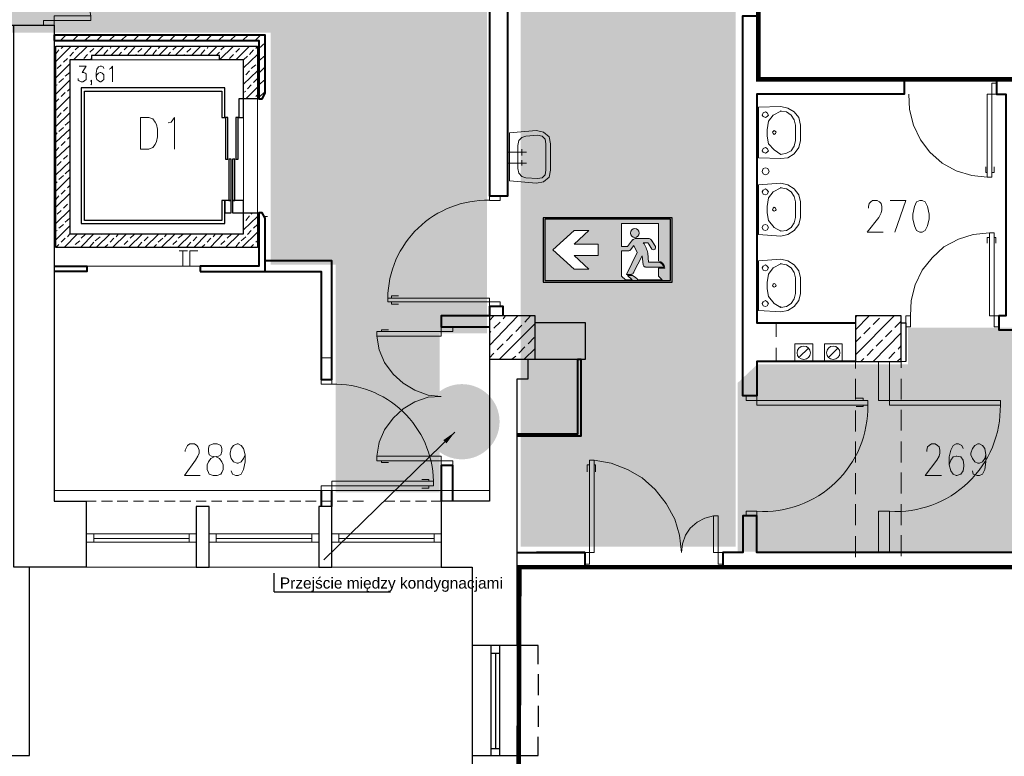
# Model space of a CAD drawing. Header units: millimetres. Extents: x 1 to 17496, y 1 to 30809.
# Tile 123 of 256: x 3914 to 4984, y 20658 to 21458. Entities that reach past the tile are written whole.
import ezdxf
from ezdxf.enums import TextEntityAlignment as Align

# ---------------------------------------------------------------- set-up
doc = ezdxf.new("R2010")
doc.units = ezdxf.units.MM
doc.linetypes.add('BORDER', pattern=[1.75, 0.5, -0.25, 0.5, -0.25, 0, -0.25])
doc.linetypes.add('CENTER', pattern=[2, 1.25, -0.25, 0.25, -0.25])
for name, color, linetype, lineweight in [('0_Przyz_Sala chorych', 5, 'BORDER', 40), ('2DA_SYM', 252, 'Continuous', 25), ('CPCOLOR_255', 255, 'Continuous', 0), ('N_SSP_ewakuacja', 4, 'CENTER', 40)]:
    doc.layers.add(name, color=color, linetype=linetype, lineweight=lineweight)
for name, color, linetype in [('CP_WIPEOUT', 255, 'Continuous'), ('CPCOLOR_green', 114, 'Continuous'), ('PDF _Geometria', 7, 'Continuous'), ('SSP_pomoce', 7, 'Continuous')]:
    doc.layers.add(name, color=color, linetype=linetype)
doc.styles.add('CP_ATTR', font='ARIAL.TTF')
doc.dimstyles.new('ISO-CP', dxfattribs={"dimtxt": 2.5, "dimasz": 2.5, "dimexe": 1.25, "dimexo": 0.625, "dimtad": 1, "dimtxsty": 'Standard', "dimcen": 2.5, "dimadec": 0, "dimazin": 0, "dimtfac": 1, "dimtmove": 0, "dimatfit": 3, "dimfxl": 1, "dimarcsym": 0})

# ---------------------------------------------------------------- blocks, each defined once
blk = doc.blocks.new('ISO_7010_E0B5')
blk.add_wipeout([(-1, 0), (1, 0), (1, 1), (-1, 1)]).dxf.layer = 'CP_WIPEOUT'
at = {"layer": 'CPCOLOR_green'}
h = blk.add_hatch(color=256, dxfattribs=at)
h.paths.add_polyline_path([(0.975, 0.975), (-0.975, 0.975), (-0.975, 0.025), (0.975, 0.025)])
h.paths.add_polyline_path([(-0.151, 0.411), (-0.524, 0.411), (-0.292, 0.2), (-0.52, 0.2), (-0.85, 0.5), (-0.52, 0.8), (-0.292, 0.8), (-0.524, 0.589), (-0.151, 0.589)], flags=16)
h.paths.add_polyline_path([(0.215, 0.488), (0.33, 0.488, 0.26429), (0.353, 0.501), (0.405, 0.567), (0.457, 0.46), (0.292, 0.121), (0.367, 0.121, 0.234795), (0.401, 0.149), (0.535, 0.409), (0.55, 0.27, 0.398067), (0.585, 0.235), (0.868, 0.232, 0.330088), (0.778, 0.312), (0.63, 0.312), (0.619, 0.449, 0.104561), (0.55, 0.612), (0.619, 0.612, -0.028533), (0.685, 0.511, 0.779844), (0.74, 0.552), (0.674, 0.657, 0.237785), (0.626, 0.678), (0.426, 0.678, 0.136468), (0.384, 0.654), (0.305, 0.553), (0.215, 0.553), (0.215, 0.909), (0.785, 0.909), (0.785, 0.326, -0.385257), (0.884, 0.215), (0.785, 0.215), (0.785, 0.094), (0.844, 0.035), (0.467, 0.035, 0.099951), (0.384, 0.104), (0.305, 0.104), (0.377, 0.035), (0.274, 0.035), (0.215, 0.094)], flags=16)
h.paths.add_polyline_path([(0.352, 0.762, -1), (0.489, 0.762, -1)], flags=0)
at = {"layer": 'CPCOLOR_255'}
for p, q in [((-0.52, 0.8), (-0.85, 0.5)), ((-0.292, 0.8), (-0.524, 0.589)), ((-0.292, 0.8), (-0.52, 0.8)), ((0.215, 0.909), (0.785, 0.909)), ((0.215, 0.553), (0.215, 0.909)), ((0.785, 0.909), (0.785, 0.326)), ((0.305, 0.553), (0.384, 0.654)), ((0.426, 0.678), (0.626, 0.678)), ((0.55, 0.612), (0.619, 0.612)), ((0.74, 0.552), (0.674, 0.657)), ((0.74, 0.552), (0.678, 0.653)), ((-0.52, 0.2), (-0.85, 0.5)), ((-0.151, 0.589), (-0.524, 0.589)), ((-0.151, 0.411), (-0.151, 0.589)), ((0.215, 0.553), (0.305, 0.553)), ((0.215, 0.094), (0.215, 0.488)), ((0.215, 0.488), (0.329, 0.488)), ((0.457, 0.46), (0.292, 0.121)), ((0.405, 0.567), (0.353, 0.501)), ((0.405, 0.567), (0.457, 0.46)), ((-0.524, 0.411), (-0.151, 0.411)), ((-0.292, 0.2), (-0.524, 0.411)), ((0.535, 0.409), (0.401, 0.149)), ((0.535, 0.409), (0.55, 0.27)), ((0.63, 0.312), (0.619, 0.449)), ((0.778, 0.312), (0.63, 0.312)), ((-0.292, 0.2), (-0.52, 0.2)), ((0.585, 0.235), (0.868, 0.232)), ((0.785, 0.215), (0.785, 0.094)), ((0.884, 0.215), (0.785, 0.215)), ((0.215, 0.094), (0.274, 0.035)), ((0.274, 0.035), (0.377, 0.035)), ((0.292, 0.121), (0.367, 0.121)), ((0.377, 0.035), (0.305, 0.104)), ((0.305, 0.104), (0.384, 0.104)), ((0.467, 0.035), (0.844, 0.035)), ((0.785, 0.094), (0.844, 0.035))]:
    blk.add_line(p, q, dxfattribs=at)
blk.add_circle((0.42, 0.762), 0.0683, dxfattribs=at)
for centre, radius, start, end in [((0.449, 0.592), 0.0892, 104.9277, 136.0118), ((0.198, 0.367), 0.429, 10.9645, 34.8414), ((-0.23, -0.013), 1.055, 29.8123, 36.3497), ((0.63, 0.62), 0.0583, 40.0868, 93.5896), ((0.329, 0.515), 0.0273, 269.0715, 330.1454), ((0.707, 0.539), 0.0356, 230.5484, 22.3431), ((0.769, 0.211), 0.101, 11.9581, 85.0279), ((0.773, 0.216), 0.111, 359.6634, 83.9416), ((0.586, 0.271), 0.0357, 180.8278, 267.6512), ((0.357, 0.17), 0.0493, 281.9564, 334.8101), ((0.254, -0.136), 0.273, 38.7677, 61.5989)]:
    blk.add_arc(centre, radius, start, end, dxfattribs=at)
at = {"layer": 'CPCOLOR_green'}
blk.add_lwpolyline([(-0.975, 0.025), (0.975, 0.025), (0.975, 0.975), (-0.975, 0.975)], close=True, dxfattribs=at)
at = {"layer": 'Defpoints'}
blk.add_lwpolyline([(-1, 0), (1, 0), (1, 1), (-1, 1)], close=True, dxfattribs=at)
at = {"linetype": 'ByBlock', "style": 'CP_ATTR', "flags": 9}
for tag in ['NAME', 'NUMBER', 'OTHER']:
    blk.add_attdef(tag, text='', height=0.00005, dxfattribs=at).set_placement((-0.032, 0.018), align=Align.MIDDLE_LEFT)
blk = doc.blocks.new('CPELDDS28_zfcpn1o')
for q in [(0, 1.7), (10.5, 0)]:
    blk.add_line((0, 0), q)
at = {"linetype": 'ByBlock', "style": 'CP_ATTR', "flags": 12}
blk.add_attdef('TYPESIZE', (0.5, 0.3), '', height=1, dxfattribs=at)
at = {"linetype": 'ByBlock', "style": 'CP_ATTR', "flags": 9}
blk.add_attdef('VAL', text='', height=0.00005, rotation=270, dxfattribs=at).set_placement((0.732, 0.092), align=Align.MIDDLE_LEFT)

msp = doc.modelspace()

# ---------------------------------------------------------------- hatches: boundary and pattern name
at = {"layer": 'N_SSP_ewakuacja', "lineweight": 60, "transparency": 33554457}
h = msp.add_hatch(color=51, dxfattribs=at)
h.dxf.hatch_style = 1
h.paths.add_polyline_path([(4531.7, 22301.6), (4458.3, 22299.8), (4458.3, 20885.2), (4691.7, 20885.2), (4691.7, 22301.6)])
h = msp.add_hatch(color=51, dxfattribs=at)
h.dxf.hatch_style = 1
h.paths.add_polyline_path([(4421.7, 21117), (4421.7, 21257.8), (4421.7, 21594.8), (3927.7, 21594.8), (3927.7, 21735.7), (3650.2, 21735.7), (3650.2, 21784.9), (3687.7, 21784.9), (3687.7, 21884.1), (3506, 21884.1), (3506, 21741.5), (2204.8, 21741.5), (2204.8, 21874.1), (2030.6, 21874.1), (2027.5, 21851.1), (2027.5, 21324), (2247.3, 21324), (2247.3, 21443.5), (4187, 21443.5), (4187, 21191.7), (4257.4, 21191.7), (4257.4, 20944.2), (4370.5, 20944.2), (4370.5, 21117)])
at = {"layer": 'N_SSP_ewakuacja', "lineweight": 60, "transparency": 33554687}
h = msp.add_hatch(color=256, dxfattribs=at)
h.dxf.hatch_style = 1
h.set_gradient(color1=(255, 255, 127), color2=(255, 255, 127), centered=1)
h.paths.add_polyline_path([(4715.5, 21083.4), (4694, 21063.1), (4694, 20879.7), (5175.8, 20879.7), (5175.8, 21123), (4879.1, 21123), (4879.1, 21083.4)])
at = {"layer": 'SSP_pomoce', "transparency": 33554687}
h = msp.add_hatch(color=5, dxfattribs=at)
h.dxf.hatch_style = 1
h.set_gradient(color1=(0, 0, 255), color2=(0, 0, 255), centered=1, tint=0.492993)
h.paths.add_polyline_path([(4435.5, 21021, 1), (4353.8, 21021, 1)])

# ---------------------------------------------------------------- linework, layer by layer
at = {"layer": '0_Przyz_Sala chorych', "ltscale": 500, "const_width": 5}
for points in [[(4716.4, 21894.2), (5438.5, 21894.2), (5438.5, 21392.8), (4716.4, 21392.8)], [(4456.9, 20863), (5148.3, 20863), (5148.3, 20175.5), (5002.1, 20184.8), (4918.4, 20193.8), (4820, 20208.1), (4722.5, 20227.6), (4641.2, 20247.5), (4587.9, 20262.3), (4528.5, 20281.8), (4476.6, 20299.8), (4455.2, 20306.4)]]:
    msp.add_lwpolyline(points, close=True, dxfattribs=at)
at = {"layer": 'PDF _Geometria', "lineweight": 40}
for points in [[(4424.4, 21894), (4424.4, 21621.9), (4207.1, 21621.9), (4207.1, 21601.7), (4424.4, 21601.7), (4424.4, 21266.5), (4444.6, 21266.5), (4444.6, 21894)], [(4821.9, 21086.3), (4714.9, 21086.3), (4714.9, 21049.2), (4699.8, 21049.2), (4699.8, 21461.9), (4714.9, 21461.9), (4714.9, 21392), (4874.9, 21392), (4874.9, 21376.8), (4714.9, 21376.8), (4714.9, 21128.4), (4821.9, 21128.4)], [(5319.6, 21135.9), (5000.4, 21135.9), (5000.4, 21376.8), (5089.7, 21376.8), (5089.7, 21392), (4975.2, 21392), (4975.2, 21376.8), (4985.3, 21376.8), (4985.3, 21135.9), (4977.7, 21135.9), (4977.7, 21120.8), (5148.7, 21120.8), (5148.7, 21039.1), (5163, 21039.1), (5163, 21120.8), (5325.5, 21120.8)], [(4181, 21184), (4241.6, 21184), (4241.6, 21066.9), (4253.4, 21066.9), (4253.4, 21195.7), (4181, 21195.7)], [(3951.9, 21189.9), (3987.2, 21189.9), (3987.2, 21184), (3951.9, 21184)], [(4439.5, 21135.9), (4439.5, 21146.1), (4424.4, 21146.1), (4424.4, 21135.9), (4372.1, 21135.9), (4372.1, 21124.2), (4424.4, 21124.2)], [(4454.7, 21007.9), (4520.4, 21007.9), (4520.4, 21088.8), (4523.7, 21088.8), (4523.7, 21005.4), (4454.7, 21005.4)], [(4384.8, 20934.7), (4384.8, 20973.4), (4372.1, 20973.4), (4372.1, 20934.7)], [(4241.6, 20946.4), (4241.6, 20928.8)], [(4253.4, 20928.8), (4253.4, 20946.4)], [(4454.7, 20879.1), (4528, 20879.1), (4475.7, 20879.1)], [(4528, 20879.1), (4528, 20863.9)], [(4454.7, 20863.9), (4528, 20863.9), (4475.7, 20863.9)]]:
    msp.add_lwpolyline(points, dxfattribs=at)
at = {"layer": 'PDF _Geometria', "lineweight": 18}
for points in [[(3991.5, 21461.9), (3951.9, 21461.9), (3951.9, 21451.8), (3940.1, 21451.8), (3940.1, 21456.8), (3991.5, 21456.8), (3991.5, 21461.9), (3989.8, 21471.2), (3984.7, 21479.6), (3978.8, 21487.2), (3970.4, 21492.2), (3961.1, 21495.6), (3951.9, 21496.4), (3970.4, 21498.1), (3988.9, 21504), (4005.8, 21513.3), (4020.9, 21525.1), (4032.7, 21539.4), (4042.8, 21555.4), (4049.6, 21573.1), (4052.1, 21591.6)], [(3951.9, 21455.2), (3951.9, 21451.8)], [(3958.6, 21434.9), (3964.5, 21440.8)], [(3972.1, 21434.9), (3978, 21440.8)], [(3984.7, 21434.9), (3991.5, 21440.8)], [(3998.2, 21434.9), (4004.1, 21440.8)], [(4011.7, 21434.9), (4017.6, 21440.8)], [(4024.3, 21434.9), (4031, 21440.8)], [(4037.8, 21434.9), (4043.7, 21440.8)], [(4051.3, 21434.9), (4057.1, 21440.8)], [(4063.9, 21434.9), (4070.6, 21440.8)], [(4077.4, 21434.9), (4083.3, 21440.8)], [(4090.8, 21434.9), (4096.7, 21440.8)], [(4103.5, 21434.9), (4110.2, 21440.8)], [(4116.9, 21434.9), (4122.8, 21440.8)], [(4130.4, 21434.9), (4136.3, 21440.8)], [(4143.1, 21434.9), (4149, 21440.8)], [(4156.5, 21434.9), (4162.4, 21440.8)], [(4170, 21434.9), (4175.9, 21440.8)], [(3953.6, 21412.2), (3970.4, 21429)], [(3959.5, 21426.5), (3962, 21429)], [(3972.9, 21413.9), (3988.1, 21429)], [(3974.6, 21424.8), (3978.8, 21429)], [(3992.3, 21413.9), (4131.3, 21413.9), (4146.4, 21429)], [(3995.7, 21418.9), (4005.8, 21429)], [(4012.5, 21426.5), (4014.2, 21429)], [(4013.4, 21418.9), (4023.5, 21429)], [(4027.7, 21424.8), (4031.9, 21429)], [(4031, 21418.9), (4040.3, 21429)], [(4048.7, 21418.9), (4058, 21429)], [(4064.7, 21426.5), (4067.3, 21429)], [(4065.6, 21418.9), (4075.7, 21429)], [(4080.7, 21424.8), (4084.9, 21429)], [(4083.3, 21418.9), (4093.4, 21429)], [(4100.9, 21418.9), (4111.1, 21429)], [(4117.8, 21426.5), (4119.5, 21429)], [(4118.6, 21418.9), (4128.7, 21429)], [(4132.9, 21424.8), (4137.2, 21429)], [(4149, 21413.9), (4164.1, 21429)], [(4170.8, 21426.5), (4172.5, 21429)], [(4174.2, 21426.5), (4181, 21432.4)], [(4424.4, 21433.3), (4424.4, 21421.5)], [(3953.6, 21420.6), (3956.9, 21424.8)], [(3968.7, 21418.1), (3972.9, 21422.3)], [(3983.9, 21415.6), (3988.1, 21419.8)], [(3990.6, 21422.3), (3994.8, 21426.5)], [(4005.8, 21419.8), (4010, 21424.8)], [(4021.8, 21418.9), (4025.1, 21422.3)], [(4039.5, 21418.9), (4041.1, 21419.8)], [(4042.8, 21422.3), (4047, 21426.5)], [(4058.8, 21419.8), (4063, 21424.8)], [(4074.8, 21418.9), (4078.2, 21422.3)], [(4092.5, 21418.9), (4093.4, 21419.8)], [(4095.9, 21422.3), (4100.1, 21426.5)], [(4111.1, 21419.8), (4115.3, 21424.8)], [(4127.9, 21418.9), (4131.3, 21422.3)], [(4142.2, 21415.6), (4146.4, 21419.8)], [(4149, 21422.3), (4153.2, 21426.5)], [(4157.4, 21405.5), (4172.5, 21419.8)], [(4157.4, 21413.9), (4161.6, 21418.1)], [(4164.1, 21419.8), (4168.3, 21424.8)], [(4174.2, 21413), (4181, 21418.9)], [(4424.4, 21401.2), (4424.4, 21424)], [(4424.4, 21416.4), (4424.4, 21402.9)], [(3953.6, 21394.5), (3968.7, 21409.7)], [(3955.2, 21404.6), (3959.5, 21408.8)], [(3962, 21411.4), (3966.2, 21415.6)], [(3978.8, 21407.1), (3986.4, 21407.1), (3982.2, 21400.4), (3983.9, 21400.4), (3985.6, 21399.6), (3986.4, 21398.7), (3986.4, 21392.8), (3984.7, 21391.1), (3983, 21390.3), (3981.3, 21390.3), (3978.8, 21391.1), (3978, 21392), (3978, 21393.7)], [(3990.6, 21413.9), (3992.3, 21415.6)], [(4005.8, 21404.6), (4004.9, 21406.3), (4003.2, 21407.1), (4001.6, 21407.1), (3999.9, 21406.3), (3998.2, 21403.8), (3997.4, 21399.6), (3997.4, 21395.4), (3998.2, 21392.8), (3999.9, 21391.1), (4001.6, 21390.3), (4002.4, 21390.3), (4004.1, 21391.1), (4005.8, 21392.8), (4005.8, 21397.9), (4004.1, 21399.6), (4002.4, 21400.4), (4001.6, 21400.4), (3999.9, 21399.6), (3998.2, 21397.9), (3997.4, 21395.4)], [(4011.7, 21403.8), (4013.4, 21404.6), (4015, 21407.1), (4015, 21390.3)], [(4165.8, 21404.6), (4170.8, 21408.8)], [(4174.2, 21399.6), (4181, 21406.3)], [(4714.9, 21415.6), (4714.9, 21397.9)], [(3963.7, 21396.2), (3968.7, 21400.4)], [(4157.4, 21387.8), (4172.5, 21402.1)], [(4159.9, 21397.9), (4164.1, 21402.1)], [(3953.6, 21376.8), (3968.7, 21392)], [(3953.6, 21386.1), (3955.2, 21386.9)], [(3956.9, 21389.5), (3962, 21393.7)], [(3992.3, 21391.1), (3992.3, 21390.3), (3991.5, 21391.1), (3992.3, 21392), (3992.3, 21387.8), (3991.5, 21386.9)], [(4159.9, 21371.8), (4172.5, 21384.4)], [(4161.6, 21382.7), (4165.8, 21386.9)], [(4168.3, 21389.5), (4172.5, 21393.7)], [(4174.2, 21386.9), (4181, 21392.8)], [(4424.4, 21367.6), (4424.4, 21390.3)], [(3953.6, 21359.1), (3968.7, 21374.3)], [(3959.5, 21374.3), (3963.7, 21378.5)], [(3966.2, 21380.2), (3968.7, 21382.7)], [(4157.4, 21378.5), (4159.9, 21380.2)], [(4170.8, 21374.3), (4172.5, 21376)], [(4174.2, 21373.5), (4181, 21379.4)], [(4880, 21376.8), (4880.8, 21360), (4885.1, 21343.1), (4892.6, 21327.1), (4902.7, 21313.7), (4916.2, 21301.9), (4931.4, 21293.4), (4948.2, 21288.4), (4965.1, 21286.7)], [(3953.6, 21368.4), (3956.9, 21371.8)], [(3962, 21358.3), (3966.2, 21362.5)], [(3968.7, 21365), (3968.7, 21365.9)], [(4157.4, 21371.8), (4157.4, 21248)], [(4172.5, 21371.8), (4172.5, 21248)], [(4741, 21363.3), (4716.6, 21362.5)], [(3953.6, 21341.5), (3968.7, 21356.6)], [(3955.2, 21351.6), (3959.5, 21356.6)], [(4741, 21312), (4741, 21311.1), (4746.9, 21312.8), (4752, 21315.3), (4755.4, 21320.4), (4757, 21326.3), (4757, 21343.1), (4755.4, 21349), (4752, 21354.1), (4746.9, 21357.5), (4741, 21358.3), (4732.6, 21354.1), (4727.6, 21347.3), (4725.9, 21338.1), (4725.9, 21331.3), (4727.6, 21322.9), (4733.5, 21316.2), (4741, 21311.1)], [(4741, 21358.3), (4741, 21359.1)], [(3963.7, 21343.1), (3968.7, 21347.3)], [(4075.7, 21345.7), (4079, 21346.5), (4082.4, 21351.6), (4082.4, 21317)], [(3953.6, 21324.6), (3968.7, 21338.9)], [(3953.6, 21333), (3955.2, 21334.7)], [(3956.9, 21336.4), (3962, 21340.6)], [(3966.2, 21328), (3968.7, 21330.5)], [(3953.6, 21306.9), (3968.7, 21321.2)], [(3959.5, 21321.2), (3963.7, 21325.4)], [(3953.6, 21315.3), (3956.9, 21318.7)], [(3962, 21306.1), (3966.2, 21310.3)], [(3968.7, 21312), (3968.7, 21312.8)], [(4444.6, 21313.7), (4464.8, 21313.7)], [(4459.7, 21317), (4459.7, 21310.3)], [(3953.6, 21289.2), (3968.7, 21303.6)], [(3955.2, 21299.3), (3959.5, 21303.6)], [(4444.6, 21301.9), (4464.8, 21301.9)], [(4459.7, 21299.3), (4459.7, 21305.2)], [(3956.9, 21284.2), (3962, 21288.4)], [(3963.7, 21290.1), (3968.7, 21295.1)], [(4965.1, 21291.8), (4963.4, 21291.8), (4963.4, 21297.7)], [(4970.1, 21291.8), (4972.6, 21291.8), (4972.6, 21297.7)], [(3953.6, 21271.5), (3968.7, 21286.7)], [(3953.6, 21280), (3955.2, 21281.7)], [(3966.2, 21274.9), (3968.7, 21277.4)], [(4424.4, 21264.8), (4424.4, 21287.5)], [(4741, 21280), (4716.6, 21278.3)], [(3953.6, 21253.9), (3968.7, 21269)], [(3953.6, 21262.3), (3956.9, 21266.5)], [(3959.5, 21268.2), (3963.7, 21272.4)], [(4741, 21228.6), (4741, 21227.8), (4746.9, 21228.6), (4752, 21232), (4755.4, 21237), (4757, 21242.9), (4757, 21259.8), (4755.4, 21265.7), (4752, 21270.7), (4746.9, 21274.1), (4741, 21274.9), (4732.6, 21270.7), (4727.6, 21264), (4725.9, 21254.7), (4725.9, 21248), (4727.6, 21239.5), (4733.5, 21232), (4741, 21227.8)], [(4741, 21274.9), (4741, 21275.8)], [(3962, 21253), (3966.2, 21257.2)], [(3968.7, 21259.8), (3968.7, 21260.6)], [(4836.2, 21253), (4836.2, 21254.7), (4837, 21258.1), (4838.7, 21259.8), (4840.4, 21261.4), (4845.5, 21261.4), (4848, 21259.8), (4849.7, 21258.1), (4850.5, 21254.7), (4850.5, 21251.3), (4849.7, 21248), (4847.2, 21242.9), (4834.5, 21226.9), (4852.2, 21226.9)], [(4864.8, 21226.9), (4876.6, 21261.4), (4859.8, 21261.4)], [(3953.6, 21236.2), (3968.7, 21251.3)], [(3955.2, 21246.3), (3959.5, 21250.5)], [(4157.4, 21247.1), (4158.2, 21248)], [(4165.8, 21246.3), (4167.5, 21248)], [(3956.9, 21231.1), (3962, 21235.3)], [(3963.7, 21237.9), (3968.7, 21242.1)], [(4157.4, 21229.4), (4172.5, 21243.8)], [(4159.9, 21239.5), (4164.1, 21244.6)], [(4168.3, 21231.1), (4172.5, 21235.3)], [(4181, 21243.8), (4183.5, 21243.8)], [(3953.6, 21218.5), (3968.7, 21233.6)], [(3953.6, 21227.8), (3955.2, 21228.6)], [(3962.8, 21210.1), (3977.1, 21225.2)], [(3966.2, 21221.9), (3968.7, 21225.2)], [(3980.5, 21210.1), (3994.8, 21225.2)], [(3981.3, 21220.2), (3985.6, 21224.4)], [(3997.4, 21210.1), (4012.5, 21225.2)], [(4003.2, 21224.4), (4004.1, 21225.2)], [(4015, 21210.1), (4030.2, 21225.2)], [(4019.2, 21221.9), (4021.8, 21225.2)], [(4032.7, 21210.1), (4047.9, 21225.2)], [(4034.4, 21220.2), (4038.6, 21224.4)], [(4050.4, 21210.1), (4065.6, 21225.2)], [(4056.3, 21224.4), (4056.3, 21225.2)], [(4068.1, 21210.1), (4083.3, 21225.2)], [(4071.5, 21221.9), (4074, 21225.2)], [(4085.8, 21210.1), (4100.9, 21225.2)], [(4086.6, 21220.2), (4091.7, 21224.4)], [(4103.5, 21210.1), (4117.8, 21225.2)], [(4109.4, 21224.4), (4109.4, 21225.2)], [(4121.2, 21210.1), (4135.5, 21225.2)], [(4124.5, 21221.9), (4127.1, 21225.2)], [(4138, 21210.1), (4153.2, 21225.2)], [(4139.7, 21220.2), (4143.9, 21224.4)], [(4155.7, 21210.1), (4172.5, 21226.9)], [(4161.6, 21224.4), (4165.8, 21228.6)], [(4881.7, 21135.9), (4882.5, 21152.8), (4886.7, 21169.6), (4894.3, 21185.6), (4905.3, 21199.1), (4917.9, 21210.9), (4933.9, 21219.3), (4949.9, 21224.4), (4967.6, 21226.1)], [(3953.6, 21210.1), (3956.9, 21213.4)], [(3959.5, 21216), (3963.7, 21220.2)], [(3974.6, 21213.4), (3979.7, 21217.6)], [(3990.6, 21210.9), (3994.8, 21216)], [(3996.5, 21217.6), (4001.6, 21221.9)], [(4006.6, 21210.1), (4010, 21213.4)], [(4012.5, 21216), (4016.7, 21220.2)], [(4027.7, 21213.4), (4031.9, 21217.6)], [(4042.8, 21210.9), (4047, 21216)], [(4049.6, 21217.6), (4053.8, 21221.9)], [(4059.7, 21210.1), (4063, 21213.4)], [(4064.7, 21216), (4069.8, 21220.2)], [(4080.7, 21213.4), (4084.9, 21217.6)], [(4095.9, 21210.9), (4100.1, 21216)], [(4102.6, 21217.6), (4106.8, 21221.9)], [(4111.9, 21210.1), (4115.3, 21213.4)], [(4117.8, 21216), (4122, 21220.2)], [(4132.9, 21213.4), (4137.2, 21217.6)], [(4149, 21210.9), (4153.2, 21216)], [(4154.8, 21217.6), (4159.9, 21221.9)], [(4165, 21210.1), (4168.3, 21213.4)], [(4170.8, 21216), (4172.5, 21217.6)], [(4967.6, 21221), (4965.1, 21221), (4965.1, 21215.1)], [(4972.6, 21221), (4974.3, 21221), (4974.3, 21215.1)], [(3971.2, 21210.1), (3972.9, 21210.9)], [(4024.3, 21210.1), (4025.1, 21210.9)], [(4076.5, 21210.1), (4078.2, 21210.9)], [(4087.5, 21206.7), (4096.7, 21206.7)], [(4091.7, 21206.7), (4091.7, 21189.9)], [(4107.7, 21189.9), (4099.3, 21189.9), (4099.3, 21206.7), (4107.7, 21206.7)], [(4129.6, 21210.1), (4131.3, 21210.9)], [(4741, 21197.4), (4716.6, 21195.7)], [(4741, 21146.1), (4741, 21145.2), (4746.9, 21146.1), (4752, 21149.4), (4755.4, 21154.5), (4757, 21160.4), (4757, 21177.2), (4755.4, 21183.1), (4752, 21188.2), (4746.9, 21191.5), (4741, 21192.4), (4732.6, 21188.2), (4727.6, 21181.4), (4725.9, 21172.2), (4725.9, 21165.4), (4727.6, 21157), (4733.5, 21149.4), (4741, 21145.2)], [(4741, 21192.4), (4741, 21193.2)], [(3987.2, 21189.9), (4110.2, 21189.9)], [(4120.3, 21184), (4110.2, 21184)], [(4237.4, 21184), (4219.7, 21184)], [(4253.4, 21184), (4254.2, 21184)], [(4318.2, 21155.3), (4318.2, 21157.8), (4325.8, 21157.8)], [(4318.2, 21151.1), (4318.2, 21148.6), (4325.8, 21148.6)], [(4424.4, 21135.9), (4424.4, 21151.1)], [(4424.4, 21130.9), (4429.4, 21135.9)], [(4424.4, 21103.9), (4455.5, 21135.9)], [(4429.4, 21122.5), (4436.2, 21129.2)], [(4435.3, 21088.8), (4474.1, 21127.5)], [(4439.5, 21132.6), (4442, 21135.9)], [(4463.1, 21129.2), (4469, 21135.9)], [(4756.2, 21128.4), (4736, 21128.4), (4736, 21113.2)], [(4790.7, 21128.4), (4768, 21128.4)], [(4777.3, 21128.4), (4794.9, 21128.4)], [(4821.9, 21128.4), (4801.7, 21128.4)], [(4821.9, 21135.9), (4821.9, 21113.2)], [(4821.9, 21120.8), (4837, 21135.9)], [(4821.9, 21093.8), (4864, 21135.9)], [(4821.9, 21134.3), (4823.6, 21135.9)], [(4841.3, 21126.7), (4848, 21133.4)], [(4864.8, 21123.3), (4871.6, 21130.1)], [(4871.6, 21135.9), (4871.6, 21113.2)], [(4253.4, 21124.2), (4253.4, 21125)], [(4302.2, 21114.1), (4372.1, 21114.1), (4372.1, 21124.2), (4384.8, 21124.2), (4384.8, 21119.1), (4302.2, 21119.1), (4302.2, 21114.1), (4304.8, 21098.9), (4310.7, 21085.4), (4319.9, 21072.8), (4330.9, 21062.7), (4343.5, 21055.1), (4357.8, 21050), (4372.1, 21048.4), (4357.8, 21047.5), (4343.5, 21042.5), (4330.9, 21034.9), (4319.9, 21024.8), (4310.7, 21012.1), (4304.8, 20998.7), (4302.2, 20983.5), (4302.2, 20978.5), (4384.8, 20978.5), (4384.8, 20973.4), (4372.1, 20973.4), (4372.1, 20983.5), (4302.2, 20983.5)], [(4307.3, 21119.1), (4307.3, 21120.8), (4314.9, 21120.8)], [(4372.1, 21120.8), (4372.1, 21124.2), (4372.1, 21125)], [(4424.4, 21117.4), (4426, 21119.1)], [(4453, 21119.1), (4459.7, 21125.8)], [(4831.2, 21116.6), (4837.9, 21123.3)], [(4841.3, 21086.3), (4871.6, 21117.4)], [(4854.7, 21113.2), (4861.5, 21119.9)], [(4372.1, 21114.9), (4372.1, 21114.1)], [(4442.9, 21109), (4449.6, 21115.7)], [(4466.5, 21105.6), (4473.2, 21112.4)], [(4821.9, 21107.3), (4827.8, 21113.2)], [(4844.6, 21103.1), (4851.4, 21109.8)], [(4424.4, 21081.2), (4424.4, 21098.9)], [(4424.4, 21090.5), (4429.4, 21095.5)], [(4432.8, 21098.9), (4439.5, 21105.6)], [(4456.4, 21095.5), (4463.1, 21102.3)], [(4462.3, 21088.8), (4474.1, 21100.6)], [(4736, 21101.4), (4736, 21086.3), (4749.5, 21086.3)], [(4761.2, 21091.3), (4770.5, 21100.6)], [(4793.3, 21091.3), (4802.5, 21100.6)], [(4821.9, 21101.4), (4821.9, 21078.7)], [(4834.5, 21093), (4841.3, 21099.7)], [(4858.1, 21089.6), (4864.8, 21096.4)], [(4868.2, 21099.7), (4871.6, 21103.9)], [(4871.6, 21102.3), (4871.6, 21079.5)], [(4253.4, 21090.5), (4241.6, 21090.5), (4253.4, 21090.5)], [(4448.8, 21088.8), (4453, 21092.2)], [(4761.2, 21086.3), (4784, 21086.3)], [(4794.9, 21086.3), (4817.7, 21086.3)], [(4819.4, 21086.3), (4801.7, 21086.3)], [(4827.8, 21086.3), (4831.2, 21089.6)], [(4829.5, 21086.3), (4852.2, 21086.3)], [(4853.9, 21086.3), (4854.7, 21086.3)], [(4863.2, 21086.3), (4876.6, 21086.3)], [(4867.4, 21086.3), (4871.6, 21090.5)], [(4253.4, 21064.4), (4253.4, 21065.2), (4253.4, 21066.9)], [(4821.9, 21067.7), (4821.9, 21045)], [(4871.6, 21067.7), (4871.6, 21045)], [(4520.4, 21045.8), (4520.4, 21039.9)], [(4830.3, 21044.1), (4830.3, 21046.7), (4822.7, 21046.7)], [(4424.4, 21020.6), (4424.4, 21038.3)], [(4520.4, 21037.4), (4520.4, 21031.5)], [(4821.9, 21033.2), (4821.9, 21010.5)], [(4830.3, 21039.1), (4830.3, 21037.4), (4822.7, 21037.4)], [(4871.6, 21034), (4871.6, 21011.3)], [(4520.4, 21029), (4520.4, 21023.1)], [(4520.4, 21020.6), (4520.4, 21014.7)], [(4520.4, 21012.1), (4520.4, 21007.9), (4516.2, 21007.9)], [(4504.4, 21007.9), (4498.5, 21007.9)], [(4512.8, 21007.9), (4506.9, 21007.9)], [(4821.9, 20999.5), (4821.9, 20976.8)], [(4871.6, 20999.5), (4871.6, 20976.8)], [(4094.2, 20988.6), (4094.2, 20990.2), (4095.9, 20993.6), (4096.7, 20995.3), (4099.3, 20997), (4104.3, 20997), (4106.8, 20995.3), (4107.7, 20993.6), (4109.4, 20990.2), (4109.4, 20986.9), (4107.7, 20983.5), (4105.2, 20979.3), (4093.4, 20962.5), (4110.2, 20962.5)], [(4159.1, 20985.2), (4157.4, 20981), (4154.8, 20977.6), (4151.5, 20975.9), (4150.6, 20975.9), (4146.4, 20977.6), (4143.9, 20981), (4143.1, 20985.2), (4143.1, 20986.9), (4143.9, 20991.9), (4146.4, 20995.3), (4150.6, 20997), (4151.5, 20997), (4154.8, 20995.3), (4157.4, 20991.9), (4159.1, 20985.2), (4159.1, 20977.6), (4157.4, 20969.2), (4154.8, 20964.1), (4151.5, 20962.5), (4149, 20962.5), (4145.6, 20964.1), (4143.9, 20967.5)], [(4304.8, 20998.7), (4304.8, 20997.8)], [(4899.4, 20988.6), (4899.4, 20990.2), (4900.2, 20993.6), (4901.9, 20995.3), (4904.4, 20997), (4908.6, 20997), (4911.2, 20995.3), (4912.8, 20993.6), (4913.7, 20990.2), (4913.7, 20986.9), (4912.8, 20983.5), (4910.3, 20979.3), (4897.7, 20962.5), (4915.4, 20962.5)], [(4939, 20991.9), (4937.3, 20995.3), (4933.9, 20997), (4931.4, 20997), (4928, 20995.3), (4925.5, 20990.2), (4923.8, 20982.7), (4923.8, 20974.2), (4925.5, 20967.5), (4928, 20964.1), (4931.4, 20962.5), (4932.2, 20962.5), (4936.4, 20964.1), (4939, 20967.5), (4939.8, 20972.6), (4939.8, 20974.2), (4939, 20979.3), (4936.4, 20982.7), (4932.2, 20983.5), (4931.4, 20983.5), (4928, 20982.7), (4925.5, 20979.3), (4923.8, 20974.2)], [(4963.4, 20985.2), (4962.5, 20981), (4960, 20977.6), (4956.6, 20975.9), (4955, 20975.9), (4951.6, 20977.6), (4949.1, 20981), (4947.4, 20985.2), (4947.4, 20986.9), (4949.1, 20991.9), (4951.6, 20995.3), (4955, 20997), (4956.6, 20997), (4960, 20995.3), (4962.5, 20991.9), (4963.4, 20985.2), (4963.4, 20977.6), (4962.5, 20969.2), (4960, 20964.1), (4956.6, 20962.5), (4954.1, 20962.5), (4949.9, 20964.1), (4949.1, 20967.5)], [(4307.3, 20978.5), (4307.3, 20976.8), (4314.9, 20976.8)], [(4372.1, 20983.5), (4372.1, 20982.7)], [(4667.8, 20918.7), (4667.8, 20879.1), (4677.9, 20879.1), (4677.9, 20866.4), (4672.8, 20866.4), (4672.8, 20918.7), (4667.8, 20918.7), (4658.5, 20916.1), (4650.1, 20911.9), (4642.5, 20905.2), (4637.4, 20897.6), (4634.1, 20888.3), (4633.2, 20879.1), (4630.7, 20897.6), (4625.7, 20915.3), (4616.4, 20932.1), (4604.6, 20947.3), (4590.3, 20959.9), (4574.3, 20969.2), (4556.6, 20975.9), (4538.1, 20979.3)], [(4372.1, 20976.8), (4372.1, 20973.4)], [(4533, 20974.2), (4530.5, 20974.2), (4530.5, 20966.7)], [(4538.1, 20974.2), (4539.7, 20974.2), (4539.7, 20966.7)], [(4358.7, 20956.6), (4358.7, 20958.2), (4351.1, 20958.2)], [(4821.9, 20965), (4821.9, 20942.2)], [(4871.6, 20965.8), (4871.6, 20943.1)], [(4424.4, 20946.4), (3951.9, 20946.4)], [(4038.6, 20946.4), (4056.3, 20946.4)], [(4219.7, 20946.4), (4237.4, 20946.4)], [(4253.4, 20954), (4253.4, 20952.3)], [(4253.4, 20947.3), (4253.4, 20946.4)], [(4358.7, 20951.5), (4358.7, 20949), (4351.1, 20949)], [(3997.4, 20934.7), (3986.4, 20934.7)], [(4015, 20934.7), (4003.2, 20934.7)], [(4031.9, 20934.7), (4020.1, 20934.7)], [(4048.7, 20934.7), (4037.8, 20934.7)], [(4065.6, 20934.7), (4054.6, 20934.7)], [(4083.3, 20934.7), (4071.5, 20934.7)], [(4100.1, 20934.7), (4088.3, 20934.7)], [(4116.9, 20934.7), (4106, 20934.7)], [(4133.8, 20934.7), (4122.8, 20934.7)], [(4151.5, 20934.7), (4139.7, 20934.7)], [(4168.3, 20934.7), (4156.5, 20934.7)], [(4185.2, 20934.7), (4174.2, 20934.7)], [(4202, 20934.7), (4191.1, 20934.7)], [(4219.7, 20934.7), (4207.9, 20934.7)], [(4236.5, 20934.7), (4224.8, 20934.7)], [(4253.4, 20934.7), (4242.4, 20934.7)], [(4270.2, 20934.7), (4259.3, 20934.7)], [(4287.9, 20934.7), (4276.1, 20934.7)], [(4321.6, 20934.7), (4310.7, 20934.7)], [(4338.5, 20934.7), (4327.5, 20934.7)], [(4356.1, 20934.7), (4344.3, 20934.7)], [(4372.1, 20934.7), (4361.2, 20934.7)], [(4821.9, 20931.3), (4821.9, 20908.5)], [(4871.6, 20931.3), (4871.6, 20908.5)], [(4106, 20899.3), (3986.4, 20899.3)], [(3994.8, 20890), (3994.8, 20899.3)], [(4098.4, 20894.2), (3994.8, 20894.2)], [(4098.4, 20899.3), (4098.4, 20890)], [(4239.1, 20899.3), (4120.3, 20899.3)], [(4127.9, 20890), (4127.9, 20899.3)], [(4231.5, 20894.2), (4127.9, 20894.2)], [(4231.5, 20899.3), (4231.5, 20890)], [(4372.1, 20899.3), (4253.4, 20899.3)], [(4261, 20890), (4261, 20899.3)], [(4364.6, 20894.2), (4261, 20894.2)], [(4364.6, 20899.3), (4364.6, 20890)], [(4821.9, 20896.8), (4821.9, 20874)], [(4871.6, 20897.6), (4871.6, 20874.9)], [(4106, 20890), (3986.4, 20890)], [(4239.1, 20890), (4120.3, 20890)], [(4372.1, 20890), (4253.4, 20890)], [(4801.7, 20879.1), (4819.4, 20879.1)], [(3986.4, 20863.1), (4372.1, 20863.1)], [(4699.8, 20863.9), (4682.1, 20863.9)], [(4454.7, 20845.4), (4454.7, 20827.7)], [(4454.7, 20807.5), (4454.7, 20789.8)], [(3924.9, 20727.5), (3924.9, 20708.9)]]:
    msp.add_lwpolyline(points, dxfattribs=at)
at = {"layer": 'PDF _Geometria', "lineweight": 25}
for points in [[(3865.1, 20737.6), (3887, 20737.6), (3887, 21408.8), (3622.6, 21408.8), (3622.6, 21451.8), (3951.9, 21451.8), (3951.9, 20934.7), (3986.4, 20934.7), (3986.4, 20863.1), (3908.1, 20863.1), (3908.1, 21451.8)], [(4424.4, 21128.4), (4424.4, 20934.7), (4372.1, 20934.7), (4372.1, 20863.1), (4405.8, 20863.1), (4405.8, 20778)], [(4454.7, 20778.8), (4454.7, 21067.7), (4466.5, 21067.7), (4466.5, 21088.8), (4528.8, 21088.8), (4528.8, 21128.4), (4474.1, 21128.4)], [(4871.6, 21128.4), (4876.6, 21128.4), (4876.6, 21086.3)], [(3891.2, 20658.4), (3924.9, 20658.4), (3924.9, 20863.1)], [(4477.4, 20757.8), (4477.4, 20778), (4405.8, 20778), (4405.8, 20658.4), (4477.4, 20658.4), (4477.4, 20678.6)], [(4426, 20778), (4426, 20658.4)], [(4435.3, 20778), (4435.3, 20658.4)], [(4455.5, 20778), (4455.5, 20658.4)], [(4426, 20769.6), (4435.3, 20769.6)], [(4431.1, 20769.6), (4431.1, 20666)], [(4477.4, 20746.8), (4477.4, 20724.1)], [(4477.4, 20712.3), (4477.4, 20689.6)], [(4405.8, 20658.4), (4405.8, 20640.7)], [(4426, 20666), (4435.3, 20666)]]:
    msp.add_lwpolyline(points, dxfattribs=at)
at = {"layer": 'PDF _Geometria', "lineweight": 40}
for points in [[(3951.9, 21434.9), (4174.2, 21434.9), (4174.2, 21371.8), (4177.6, 21371.8), (4181, 21377.7), (4181, 21440.8), (3951.9, 21440.8)], [(4110.2, 21184), (4181, 21184), (4181, 21242.1), (4177.6, 21248), (4174.2, 21248), (4174.2, 21189.9), (4110.2, 21189.9)], [(5163, 20863.9), (5188.3, 20863.9), (5188.3, 20879.1), (5163, 20879.1), (5163, 20908.5), (5148.7, 20908.5), (5148.7, 20879.1), (4714.9, 20879.1), (4714.9, 20918.7), (4699.8, 20918.7), (4699.8, 20879.1), (4677.9, 20879.1), (4677.9, 20863.9), (5148.7, 20863.9), (5148.7, 20776.3), (5163, 20776.3)]]:
    msp.add_lwpolyline(points, close=True, dxfattribs=at)
at = {"layer": 'PDF _Geometria', "lineweight": 18}
for points in [[(4444.6, 21424.8), (4444.6, 21442.5)], [(4699.8, 21442.5), (4699.8, 21424.8)], [(4714.9, 21424.8), (4714.9, 21442.5)], [(4794.9, 21392), (4777.3, 21392)], [(4965.1, 21286.7), (4965.1, 21376.8), (4975.2, 21376.8), (4975.2, 21388.6), (4970.1, 21388.6), (4970.1, 21286.7)], [(4777.3, 21376.8), (4794.9, 21376.8)], [(4716.6, 21362.5), (4741, 21363.3), (4748.6, 21361.7), (4755.4, 21357.5), (4760.4, 21351.6), (4762.1, 21343.1), (4762.1, 21326.3), (4760.4, 21318.7), (4755.4, 21312), (4748.6, 21307.8), (4741, 21306.9), (4716.6, 21307.8)], [(4724.2, 21351.6), (4725.9, 21352.4), (4727.6, 21354.1), (4725.9, 21356.6), (4724.2, 21357.5), (4721.7, 21356.6), (4720.8, 21354.1), (4721.7, 21352.4)], [(4045.4, 21317), (4045.4, 21351.6), (4054.6, 21351.6), (4058.8, 21349.9), (4061.4, 21346.5), (4063, 21344), (4063.9, 21338.9), (4063.9, 21330.5), (4063, 21325.4), (4061.4, 21322.1), (4058.8, 21318.7), (4054.6, 21317)], [(4446.3, 21334.7), (4475.7, 21337.2), (4483.3, 21335.6), (4489.2, 21330.5), (4490.9, 21322.9), (4490.9, 21294.3), (4489.2, 21286.7), (4483.3, 21281.7), (4475.7, 21280), (4446.3, 21282.5)], [(4455.5, 21321.2), (4455.5, 21296), (4456.4, 21290.9), (4459.7, 21287.5), (4463.9, 21285.9), (4476.6, 21285), (4481.6, 21285.9), (4485, 21289.2), (4485.8, 21294.3), (4485.8, 21322.9), (4485, 21328), (4481.6, 21331.3), (4476.6, 21332.2), (4463.9, 21331.3), (4459.7, 21329.7), (4456.4, 21326.3)], [(4733.5, 21333), (4735.1, 21333.9), (4736, 21335.6), (4735.1, 21336.4), (4733.5, 21337.2), (4732.6, 21336.4), (4731.8, 21335.6), (4732.6, 21333.9)], [(4724.2, 21312.8), (4725.9, 21313.7), (4727.6, 21315.3), (4725.9, 21317.9), (4724.2, 21318.7), (4721.7, 21317.9), (4720.8, 21315.3), (4721.7, 21313.7)], [(4728.4, 21292.6), (4726.7, 21296), (4724.2, 21296.8), (4721.7, 21296), (4720.8, 21292.6), (4721.7, 21290.1), (4724.2, 21289.2), (4726.7, 21290.1)], [(4716.6, 21278.3), (4741, 21280), (4748.6, 21278.3), (4755.4, 21274.1), (4760.4, 21267.3), (4762.1, 21259.8), (4762.1, 21242.9), (4760.4, 21235.3), (4755.4, 21228.6), (4748.6, 21224.4), (4741, 21222.7), (4716.6, 21224.4)], [(4436.2, 21261.4), (4436.2, 21266.5), (4424.4, 21266.5), (4424.4, 21261.4)], [(4724.2, 21267.3), (4725.9, 21268.2), (4727.6, 21270.7), (4725.9, 21272.4), (4724.2, 21274.1), (4721.7, 21272.4), (4720.8, 21270.7), (4721.7, 21268.2)], [(4891.8, 21261.4), (4888.4, 21259.8), (4885.9, 21254.7), (4884.2, 21246.3), (4884.2, 21241.2), (4885.9, 21233.6), (4888.4, 21228.6), (4891.8, 21226.9), (4894.3, 21226.9), (4897.7, 21228.6), (4900.2, 21233.6), (4901.9, 21241.2), (4901.9, 21246.3), (4900.2, 21254.7), (4897.7, 21259.8), (4894.3, 21261.4)], [(4733.5, 21249.6), (4735.1, 21250.5), (4736, 21251.3), (4735.1, 21253), (4733.5, 21253.9), (4732.6, 21253), (4731.8, 21251.3), (4732.6, 21250.5)], [(4724.2, 21228.6), (4725.9, 21229.4), (4727.6, 21232), (4725.9, 21234.5), (4724.2, 21235.3), (4721.7, 21234.5), (4720.8, 21232), (4721.7, 21229.4)], [(4967.6, 21226.1), (4967.6, 21135.9), (4977.7, 21135.9), (4977.7, 21124.2), (4972.6, 21124.2), (4972.6, 21226.1)], [(4716.6, 21195.7), (4741, 21197.4), (4748.6, 21195.7), (4755.4, 21191.5), (4760.4, 21184.8), (4762.1, 21177.2), (4762.1, 21160.4), (4760.4, 21152.8), (4755.4, 21146.1), (4748.6, 21141.8), (4741, 21140.2), (4716.6, 21141.8)], [(4724.2, 21184.8), (4725.9, 21185.6), (4727.6, 21188.2), (4725.9, 21189.9), (4724.2, 21191.5), (4721.7, 21189.9), (4720.8, 21188.2), (4721.7, 21185.6)], [(4733.5, 21167.1), (4735.1, 21168), (4736, 21168.8), (4735.1, 21170.5), (4733.5, 21171.3), (4732.6, 21170.5), (4731.8, 21168.8), (4732.6, 21168)], [(4314, 21155.3), (4424.4, 21155.3), (4424.4, 21146.1), (4436.2, 21146.1), (4436.2, 21151.1), (4314, 21151.1)], [(4724.2, 21146.1), (4725.9, 21146.9), (4727.6, 21149.4), (4725.9, 21151.1), (4724.2, 21152.8), (4721.7, 21151.1), (4720.8, 21149.4), (4721.7, 21146.9)], [(4881.7, 21124.2), (4881.7, 21135.9), (4876.6, 21135.9), (4876.6, 21124.2)], [(4253.4, 21081.2), (4253.4, 21098.9)], [(4775.6, 21086.3), (4775.6, 21105.6), (4756.2, 21105.6), (4756.2, 21086.3)], [(4807.6, 21086.3), (4807.6, 21105.6), (4788.2, 21105.6), (4788.2, 21086.3)], [(4979.3, 21039.1), (4858.9, 21039.1), (4858.9, 21086.1), (4847.1, 21086.1), (4847.1, 21044.1), (4979.3, 21044.1)], [(4253.4, 21061.8), (4253.4, 21066.9), (4241.6, 21066.9), (4241.6, 21061.8)], [(4835.4, 21039.1), (4714.9, 21039.1), (4714.9, 21049.2), (4703.1, 21049.2), (4703.1, 21044.1), (4835.4, 21044.1)], [(4124.5, 20997), (4120.3, 20995.3), (4119.5, 20991.9), (4119.5, 20988.6), (4120.3, 20985.2), (4122.8, 20983.5), (4127.9, 20982.7), (4131.3, 20981), (4133.8, 20977.6), (4135.5, 20974.2), (4135.5, 20969.2), (4133.8, 20965.8), (4132.9, 20964.1), (4128.7, 20962.5), (4124.5, 20962.5), (4120.3, 20964.1), (4119.5, 20965.8), (4117.8, 20969.2), (4117.8, 20974.2), (4119.5, 20977.6), (4122, 20981), (4125.4, 20982.7), (4130.4, 20983.5), (4132.9, 20985.2), (4133.8, 20988.6), (4133.8, 20991.9), (4132.9, 20995.3), (4128.7, 20997)], [(4538.1, 20979.3), (4538.1, 20879.1), (4528, 20879.1), (4528, 20866.4), (4533, 20866.4), (4533, 20979.3)], [(4363.7, 20956.6), (4253.4, 20956.6), (4253.4, 20946.4), (4241.6, 20946.4), (4241.6, 20951.5), (4363.7, 20951.5)], [(4714.9, 20918.7), (4714.9, 20923.7), (4703.1, 20923.7), (4703.1, 20918.7)], [(4858.9, 20879), (4858.9, 20923.7), (4847.1, 20923.7), (4847.1, 20879)]]:
    msp.add_lwpolyline(points, close=True, dxfattribs=at)
at = {"layer": 'PDF _Geometria', "lineweight": 25}
for points in [[(4131.3, 21413.9), (4131.3, 21418.9), (3992.3, 21418.9), (3992.3, 21413.9), (3968.7, 21413.9), (3968.7, 21225.2), (4157.4, 21225.2), (4157.4, 21248), (4172.5, 21248), (4172.5, 21210.1), (3953.6, 21210.1), (3953.6, 21429), (4172.5, 21429), (4172.5, 21371.8), (4157.4, 21371.8), (4157.4, 21413.9)], [(4133.8, 21261.4), (4133.8, 21239.5), (3984.7, 21239.5), (3984.7, 21380.2), (4133.8, 21380.2), (4133.8, 21351.6), (4137.2, 21351.6), (4137.2, 21383.6), (3981.3, 21383.6), (3981.3, 21236.2), (4137.2, 21236.2), (4137.2, 21261.4)], [(4157.4, 21351.6), (4157.4, 21371.8), (4152.3, 21371.8), (4152.3, 21351.6)], [(4140.5, 21306.1), (4140.5, 21351.6), (4138, 21351.6), (4138, 21306.1)], [(4151.5, 21306.1), (4151.5, 21351.6), (4149, 21351.6), (4149, 21306.1)], [(4143.9, 21261.4), (4143.9, 21306.1), (4141.4, 21306.1), (4141.4, 21261.4)], [(4148.1, 21261.4), (4148.1, 21306.1), (4145.6, 21306.1), (4145.6, 21261.4)], [(4143.9, 21248), (4143.9, 21261.4), (4137.2, 21261.4), (4137.2, 21248)], [(4157.4, 21248), (4157.4, 21261.4), (4145.6, 21261.4), (4145.6, 21248)], [(4474.1, 21088.8), (4474.1, 21135.9), (4424.4, 21135.9), (4424.4, 21088.8)], [(4871.6, 21086.3), (4871.6, 21135.9), (4821.9, 21135.9), (4821.9, 21086.3)], [(4120.3, 20863.1), (4120.3, 20928.8), (4106, 20928.8), (4106, 20863.1)], [(4253.4, 20863.1), (4253.4, 20928.8), (4239.1, 20928.8), (4239.1, 20863.1)]]:
    msp.add_lwpolyline(points, close=True, dxfattribs=at)
at = {"layer": 'PDF _Geometria', "lineweight": 18}
for centre in [(4765.8, 21095.9), (4797.8, 21095.9)]:
    msp.add_circle(centre, 7.3, dxfattribs=at)
for centre, radius, start, end in [((4421.8, 21153.7), 107.8, 88.6227, 179.1482), ((4256, 20954.1), 107.8, 1.3127, 91.3725), ((4722, 21036.9), 113.4, 266.4488, 1.0961), ((4865.9, 21036.9), 113.4, 266.4488, 1.0961)]:
    msp.add_arc(centre, radius, start, end, dxfattribs=at)

# ---------------------------------------------------------------- block references
at = {"layer": 'SSP_pomoce', "color": 5, "xscale": 12, "yscale": 12, "zscale": 12}
msp.add_blockref('CPELDDS28_zfcpn1o', (4190.9, 20836.2), dxfattribs=at).add_auto_attribs({'TYPESIZE': 'Przejście między kondygnacjami'})

# ---------------------------------------------------------------- leaders
at = {"layer": 'SSP_pomoce', "color": 5}
msp.add_leader([(4386.9, 21009.7), (4244.5, 20871)], dimstyle='ISO-CP', override={"dimasz": 15}, dxfattribs=at)

# ---------------------------------------------------------------- next in the draw order: block references
at = {"layer": '2DA_SYM', "xscale": 70, "yscale": 70, "zscale": 70}
msp.add_blockref('ISO_7010_E0B5', (4553, 21172.6), dxfattribs=at)

doc.saveas('drawing.dxf')
